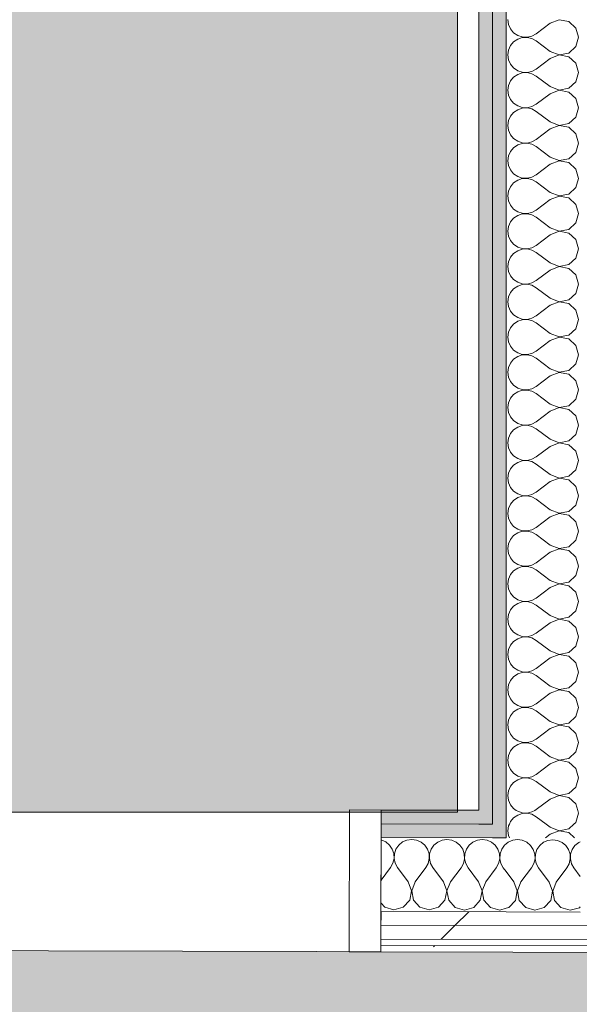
# Model space of a CAD drawing. Header units: millimetres. Extents: x -30280 to 19093, y -19284 to 4746.
# Tile 163 of 256: x -6642 to -6113, y -15497 to -14567. Entities that reach past the tile are written whole.
import ezdxf

# ---------------------------------------------------------------- set-up
doc = ezdxf.new("R2010")
doc.units = ezdxf.units.MM
doc.header["$MEASUREMENT"] = 0
doc.linetypes.add('Wipeout_Contour', pattern=[1000, 0, -1000])
for name, color, linetype in [('Nuevo_07_CR_Cel Ras pladur', 7, 'Continuous'), ('Nuevo_08_E_Envans secs', 7, 'Continuous'), ('Nuevo_Puertas Archicad', 7, 'Continuous')]:
    doc.layers.add(name, color=color, linetype=linetype)
for name, color, linetype, lineweight, true_color in [('Nuevo_07_CR_Cel Ras pladur_Pluma_Nº__102', 7, 'Continuous', 5, 0xcccccc), ('Nuevo_08_E_Envans secs_Pluma_Nº__102', 7, 'Continuous', 5, 0xcccccc), ('Nuevo_08_E_Envans secs_Pluma_Nº__171', 171, 'Continuous', 13, 0xaaaaff), ('Nuevo_08_E_Envans secs_Pluma_Nº__177', 7, 'Continuous', 15, 0xf7e046), ('Nuevo_08_E_Envans secs_Pluma_Nº__79', 7, 'Continuous', 5, 0xaaffd5)]:
    doc.layers.add(name, color=color, linetype=linetype, lineweight=lineweight, true_color=true_color)
doc.layers.add('Nuevo_08_E_Envans secs_Pluma_Nº__1', color=7, linetype='Continuous', lineweight=5)
doc.layers.add('Nuevo_Puertas Archicad_Pluma_Nº__1', color=7, linetype='Continuous', lineweight=5)
pattern_1 = [(45, (0, 0), (-183.8478, 183.8478), [195, -65]), (45, (7e-14, 183.85), (-183.8478, 183.8478), [195, -65])]

# ---------------------------------------------------------------- blocks, each defined once
blk = doc.blocks.new('Forjado_6_1', base_point=(-13089.3, -16963.7))
at = {"layer": 'Nuevo_07_CR_Cel Ras pladur_Pluma_Nº__102', "linetype": 'Continuous', "lineweight": 0, "true_color": 0x333333}
h = blk.add_hatch(color=250, dxfattribs=at)
h.paths.add_polyline_path([(-13089.3, -16963.7), (-12936.6, -16963.7), (-12936.6, -16660.98), (-12309.19, -16660.98), (-12309.19, -16937.98), (-7420.89, -16937.98), (-7420.89, -16580.98), (-6964.89, -16580.98), (-6964.89, -16937.98), (-3950.4, -16937.98), (-3949.3, -15453.52), (-13089.3, -15430.87)])
h.paths.add_polyline_path([(-12719.58, -15874.06), (-4319.58, -15874.06), (-4319.58, -16474.06), (-12719.58, -16474.06)], flags=0)
at = {"layer": 'Nuevo_07_CR_Cel Ras pladur_Pluma_Nº__102', "color": 254, "linetype": 'Continuous', "lineweight": 5, "true_color": 0xcccccc, "flags": 128}
blk.add_lwpolyline([(-13089.3, -16963.7), (-12936.6, -16963.7), (-12936.6, -16660.98), (-12309.19, -16660.98), (-12309.19, -16937.98), (-7420.89, -16937.98), (-7420.89, -16580.98), (-6964.89, -16580.98), (-6964.89, -16937.98), (-3950.4, -16937.98), (-3949.3, -15453.52), (-13089.3, -15430.87)], close=True, dxfattribs=at)
blk = doc.blocks.new('Forjado_8_1', base_point=(-8386.54, -15315.59))
at = {"layer": 'Nuevo_07_CR_Cel Ras pladur_Pluma_Nº__102', "linetype": 'Continuous', "lineweight": 0, "true_color": 0x333333}
blk.add_hatch(color=250, dxfattribs=at).paths.add_polyline_path([(-8386.54, -15315.59), (-6228.09, -15315.59), (-6228.09, -13828.8), (-8386.54, -13828.8)])
at = {"layer": 'Nuevo_07_CR_Cel Ras pladur_Pluma_Nº__102', "color": 254, "linetype": 'Continuous', "lineweight": 5, "true_color": 0xcccccc, "flags": 128}
blk.add_lwpolyline([(-8386.54, -15315.59), (-6228.09, -15315.59), (-6228.09, -13828.8), (-8386.54, -13828.8)], close=True, dxfattribs=at)
blk = doc.blocks.new('*X423')
at = {"layer": 'Nuevo_08_E_Envans secs_Pluma_Nº__102', "color": 254, "linetype": 'Continuous', "lineweight": 5, "true_color": 0xcccccc}
for p, q in [((-6300.15, -15342), (-6300.28, -15341.98)), ((-6295.95, -15343.86), (-6300.15, -15342)), ((-6292.42, -15346.81), (-6295.95, -15343.86)), ((-6280.14, -15343.9), (-6283.69, -15346.83)), ((-6275.93, -15342.06), (-6280.14, -15343.9)), ((-6271.37, -15341.44), (-6275.93, -15342.06)), ((-6266.82, -15342.08), (-6271.37, -15341.44)), ((-6262.62, -15343.95), (-6266.82, -15342.08)), ((-6259.08, -15346.89), (-6262.62, -15343.95)), ((-6246.81, -15343.99), (-6250.35, -15346.91)), ((-6242.59, -15342.14), (-6246.81, -15343.99)), ((-6238.04, -15341.52), (-6242.59, -15342.14)), ((-6233.49, -15342.16), (-6238.04, -15341.52)), ((-6229.28, -15344.03), (-6233.49, -15342.16)), ((-6225.75, -15346.97), (-6229.28, -15344.03)), ((-6213.47, -15344.07), (-6217.02, -15346.99)), ((-6209.26, -15342.22), (-6213.47, -15344.07)), ((-6204.71, -15341.6), (-6209.26, -15342.22)), ((-6200.15, -15342.25), (-6204.71, -15341.6)), ((-6195.95, -15344.11), (-6200.15, -15342.25)), ((-6192.42, -15347.05), (-6195.95, -15344.11)), ((-6182.09, -15345.76), (-6183.69, -15347.08)), ((-6289.82, -15350.6), (-6292.42, -15346.81)), ((-6288.36, -15354.96), (-6289.82, -15350.6)), ((-6288.15, -15359.56), (-6288.36, -15354.96)), ((-6287.78, -15354.97), (-6288.02, -15359.56)), ((-6286.3, -15350.61), (-6287.78, -15354.97)), ((-6283.69, -15346.83), (-6286.3, -15350.61)), ((-6256.49, -15350.69), (-6259.08, -15346.89)), ((-6255.03, -15355.05), (-6256.49, -15350.69)), ((-6254.82, -15359.64), (-6255.03, -15355.05)), ((-6254.45, -15355.05), (-6254.68, -15359.64)), ((-6252.97, -15350.69), (-6254.45, -15355.05)), ((-6250.35, -15346.91), (-6252.97, -15350.69)), ((-6223.15, -15350.77), (-6225.75, -15346.97)), ((-6221.7, -15355.13), (-6223.15, -15350.77)), ((-6221.48, -15359.72), (-6221.7, -15355.13)), ((-6221.12, -15355.13), (-6221.35, -15359.72)), ((-6219.64, -15350.78), (-6221.12, -15355.13)), ((-6217.02, -15346.99), (-6219.64, -15350.78)), ((-6189.82, -15350.85), (-6192.42, -15347.05)), ((-6188.36, -15355.21), (-6189.82, -15350.85)), ((-6188.15, -15359.81), (-6188.36, -15355.21)), ((-6187.78, -15355.21), (-6188.02, -15359.81)), ((-6186.3, -15350.86), (-6187.78, -15355.21)), ((-6183.69, -15347.08), (-6186.3, -15350.86)), ((-6291.44, -15368.05), (-6289.2, -15364.03)), ((-6289.2, -15364.03), (-6288.15, -15359.56)), ((-6288.02, -15359.56), (-6286.99, -15364.04)), ((-6286.99, -15364.04), (-6284.77, -15368.07)), ((-6258.1, -15368.14), (-6255.87, -15364.12)), ((-6255.87, -15364.12), (-6254.82, -15359.64)), ((-6254.68, -15359.64), (-6253.65, -15364.12)), ((-6253.65, -15364.12), (-6251.44, -15368.15)), ((-6224.77, -15368.22), (-6222.54, -15364.2)), ((-6222.54, -15364.2), (-6221.48, -15359.72)), ((-6221.35, -15359.72), (-6220.32, -15364.2)), ((-6220.32, -15364.2), (-6218.1, -15368.23)), ((-6191.44, -15368.3), (-6189.2, -15364.28)), ((-6189.2, -15364.28), (-6188.15, -15359.81)), ((-6188.02, -15359.81), (-6186.99, -15364.29)), ((-6186.99, -15364.29), (-6184.77, -15368.32)), ((-6300.38, -15379.91), (-6291.44, -15368.05)), ((-6274.8, -15381.43), (-6284.77, -15368.07)), ((-6268.14, -15381.44), (-6258.1, -15368.14)), ((-6241.47, -15381.51), (-6251.44, -15368.15)), ((-6234.8, -15381.53), (-6224.77, -15368.22)), ((-6208.14, -15381.59), (-6218.1, -15368.23)), ((-6201.47, -15381.61), (-6191.44, -15368.3)), ((-6182.09, -15371.92), (-6184.77, -15368.32)), ((-6271.56, -15389.94), (-6274.8, -15381.43)), ((-6268.14, -15381.44), (-6271.42, -15389.94)), ((-6238.23, -15390.02), (-6241.47, -15381.51)), ((-6234.8, -15381.53), (-6238.09, -15390.02)), ((-6204.89, -15390.1), (-6208.14, -15381.59)), ((-6201.47, -15381.61), (-6204.76, -15390.1)), ((-6273.27, -15398.88), (-6271.56, -15389.94)), ((-6271.42, -15389.94), (-6269.75, -15398.89)), ((-6239.94, -15398.97), (-6238.23, -15390.02)), ((-6238.09, -15390.02), (-6236.42, -15398.98)), ((-6206.61, -15399.05), (-6204.89, -15390.1)), ((-6204.76, -15390.1), (-6203.09, -15399.06)), ((-6300.43, -15401.73), (-6296.96, -15405.55)), ((-6279.44, -15405.59), (-6273.27, -15398.88)), ((-6269.75, -15398.89), (-6263.63, -15405.63)), ((-6246.1, -15405.68), (-6239.94, -15398.97)), ((-6236.42, -15398.98), (-6230.29, -15405.72)), ((-6212.77, -15405.76), (-6206.61, -15399.05)), ((-6203.09, -15399.06), (-6196.96, -15405.8)), ((-6296.96, -15405.55), (-6288.2, -15408.06)), ((-6288.2, -15408.06), (-6279.44, -15405.59)), ((-6263.63, -15405.63), (-6254.87, -15408.14)), ((-6254.87, -15408.14), (-6246.1, -15405.68)), ((-6230.29, -15405.72), (-6221.54, -15408.23)), ((-6221.54, -15408.23), (-6212.77, -15405.76)), ((-6196.96, -15405.8), (-6188.2, -15408.31)), ((-6188.2, -15408.31), (-6182.09, -15406.59))]:
    blk.add_line(p, q, dxfattribs=at)
blk = doc.blocks.new('*X424')
at = {"layer": 'Nuevo_08_E_Envans secs_Pluma_Nº__102', "color": 254, "linetype": 'Continuous', "lineweight": 5, "true_color": 0xcccccc}
for p, q in [((-6180.14, -15344.15), (-6182.09, -15345.76)), ((-6175.93, -15342.31), (-6180.14, -15344.15)), ((-6171.37, -15341.68), (-6175.93, -15342.31)), ((-6166.82, -15342.33), (-6171.37, -15341.68)), ((-6162.62, -15344.19), (-6166.82, -15342.33)), ((-6159.08, -15347.14), (-6162.62, -15344.19)), ((-6146.81, -15344.23), (-6150.36, -15347.16)), ((-6142.59, -15342.39), (-6146.81, -15344.23)), ((-6138.04, -15341.77), (-6142.59, -15342.39)), ((-6133.49, -15342.41), (-6138.04, -15341.77)), ((-6129.28, -15344.28), (-6133.49, -15342.41)), ((-6125.75, -15347.22), (-6129.28, -15344.28)), ((-6113.47, -15344.32), (-6117.02, -15347.24)), ((-6112.09, -15343.71), (-6113.47, -15344.32)), ((-6156.49, -15350.93), (-6159.08, -15347.14)), ((-6155.03, -15355.29), (-6156.49, -15350.93)), ((-6154.82, -15359.89), (-6155.03, -15355.29)), ((-6154.45, -15355.3), (-6154.68, -15359.89)), ((-6152.97, -15350.94), (-6154.45, -15355.3)), ((-6150.36, -15347.16), (-6152.97, -15350.94)), ((-6123.15, -15351.02), (-6125.75, -15347.22)), ((-6121.7, -15355.38), (-6123.15, -15351.02)), ((-6121.48, -15359.97), (-6121.7, -15355.38)), ((-6121.12, -15355.38), (-6121.35, -15359.97)), ((-6119.64, -15351.03), (-6121.12, -15355.38)), ((-6117.02, -15347.24), (-6119.64, -15351.03)), ((-6158.1, -15368.38), (-6155.87, -15364.36)), ((-6155.87, -15364.36), (-6154.82, -15359.89)), ((-6154.68, -15359.89), (-6153.65, -15364.37)), ((-6153.65, -15364.37), (-6151.44, -15368.4)), ((-6124.77, -15368.47), (-6122.54, -15364.45)), ((-6122.54, -15364.45), (-6121.48, -15359.97)), ((-6121.35, -15359.97), (-6120.32, -15364.45)), ((-6120.32, -15364.45), (-6118.1, -15368.48)), ((-6174.8, -15381.68), (-6182.09, -15371.92)), ((-6168.14, -15381.69), (-6158.1, -15368.38)), ((-6141.47, -15381.76), (-6151.44, -15368.4)), ((-6134.8, -15381.77), (-6124.77, -15368.47)), ((-6112.09, -15376.55), (-6118.1, -15368.48)), ((-6171.56, -15390.19), (-6174.8, -15381.68)), ((-6168.14, -15381.69), (-6171.42, -15390.19)), ((-6138.23, -15390.27), (-6141.47, -15381.76)), ((-6134.8, -15381.77), (-6138.09, -15390.27)), ((-6173.27, -15399.13), (-6171.56, -15390.19)), ((-6171.42, -15390.19), (-6169.75, -15399.14)), ((-6139.94, -15399.22), (-6138.23, -15390.27)), ((-6138.09, -15390.27), (-6136.42, -15399.22)), ((-6179.44, -15405.84), (-6173.27, -15399.13)), ((-6169.75, -15399.14), (-6163.63, -15405.88)), ((-6146.1, -15405.92), (-6139.94, -15399.22)), ((-6136.42, -15399.22), (-6130.29, -15405.96)), ((-6182.09, -15406.59), (-6179.44, -15405.84)), ((-6163.63, -15405.88), (-6154.87, -15408.39)), ((-6154.87, -15408.39), (-6146.1, -15405.92)), ((-6130.29, -15405.96), (-6121.54, -15408.47)), ((-6121.54, -15408.47), (-6112.77, -15406.01)), ((-6112.77, -15406.01), (-6112.09, -15405.26))]:
    blk.add_line(p, q, dxfattribs=at)
blk = doc.blocks.new('Puerta Corredera Empotrada 27_2')
at = {"layer": 'Nuevo_Puertas Archicad_Pluma_Nº__1', "color": 7, "linetype": 'Continuous', "lineweight": 5}
for p, q in [((-420, 0), (-450, 0)), ((-450, 0), (-450, -134)), ((-450, -13), (-450, 0)), ((-450, -13), (-450, 0)), ((-420, -134), (-420, 0)), ((-450, -26), (-450, -13)), ((-450, -26), (-450, -13)), ((-450, -96), (-450, -26)), ((-450, -96), (-450, -26)), ((-450, -109), (-450, -96)), ((-450, -109), (-450, -96)), ((-450, -122), (-450, -109)), ((-450, -122), (-450, -109)), ((-450, -128), (-450, -122)), ((-450, -128), (-450, -122)), ((-450, -134), (-450, -128)), ((-450, -134), (-450, -128)), ((-450, -134), (-420, -134))]:
    blk.add_line(p, q, dxfattribs=at)
blk = doc.blocks.new('Muro_62_1', base_point=(-3815.2, -15319.86))
at = {"layer": 'Nuevo_08_E_Envans secs_Pluma_Nº__79', "linetype": 'Continuous', "lineweight": 5, "true_color": 0xaaffd5}
for points in [[(-6300.24, -15326.7), (-6208.09, -15326.93), (-6208.09, -15313.93), (-6300.21, -15313.7)], [(-6195.09, -15313.96), (-6208.09, -15313.93), (-6208.09, -15326.93), (-6195.09, -15326.96)], [(-6300.24, -15326.7), (-6300.28, -15339.7), (-6195.09, -15339.96), (-6195.09, -15326.96)], [(-6182.09, -15326.99), (-6195.09, -15326.96), (-6195.09, -15339.96), (-6182.09, -15339.99)]]:
    blk.add_hatch(color=121, dxfattribs=at).paths.add_polyline_path(points)
at = {"layer": 'Nuevo_08_E_Envans secs_Pluma_Nº__1', "color": 7, "linetype": 'Continuous', "lineweight": 5}
for p, q in [((-6300.24, -15326.7), (-6300.21, -15313.7)), ((-6195.09, -15313.96), (-6195.09, -15326.96)), ((-6300.28, -15339.7), (-6300.24, -15326.7)), ((-6300.24, -15326.7), (-6208.09, -15326.93)), ((-6208.09, -15326.93), (-6195.09, -15326.96)), ((-6182.09, -15326.99), (-6182.09, -15339.99)), ((-6300.28, -15339.7), (-6195.09, -15339.96)), ((-6195.09, -15339.96), (-6182.09, -15339.99))]:
    blk.add_line(p, q, dxfattribs=at)
at = {"layer": 'Nuevo_08_E_Envans secs_Pluma_Nº__1', "color": 7, "linetype": 'Continuous', "lineweight": 5, "flags": 128}
blk.add_lwpolyline([(-6208.09, -15313.93), (-6300.21, -15313.7)], dxfattribs=at)
at = {"color": 254, "linetype": 'Wipeout_Contour', "lineweight": 0, "ltscale": 65791.164585}
blk.add_wipeout([(-6300.54, -15447.7), (-4928.39, -15451.1), (-4928.38, -15445.1), (-6300.53, -15441.7)], dxfattribs=at).dxf.layer = 'Nuevo_08_E_Envans secs'
at = {"layer": 'Nuevo_08_E_Envans secs_Pluma_Nº__171', "linetype": 'Continuous', "lineweight": 13, "true_color": 0xaaaaff}
h = blk.add_hatch(dxfattribs=at)
h.set_pattern_fill('Panellat_HPL_0001', color=161, style=0, pattern_type=2)
h.set_pattern_definition(pattern_1)
h.paths.add_polyline_path([(-6300.54, -15447.7), (-4928.39, -15451.1), (-4928.38, -15445.1), (-6300.53, -15441.7)])
at = {"layer": 'Nuevo_08_E_Envans secs_Pluma_Nº__1', "color": 7, "linetype": 'Continuous', "lineweight": 5, "flags": 128}
blk.add_lwpolyline([(-6300.54, -15447.7), (-4928.39, -15451.1)], dxfattribs=at)
at = {"color": 254, "linetype": 'Wipeout_Contour', "lineweight": 0, "ltscale": 65732.874913}
blk.add_wipeout([(-6300.51, -15435.7), (-4928.36, -15439.1), (-4928.33, -15426.1), (-6300.48, -15422.7)], dxfattribs=at).dxf.layer = 'Nuevo_08_E_Envans secs'
at = {"layer": 'Nuevo_08_E_Envans secs_Pluma_Nº__177', "linetype": 'Continuous', "lineweight": 15, "true_color": 0xf7e046}
h = blk.add_hatch(dxfattribs=at)
h.set_pattern_fill('Panellat_HPL_0001', color=53, style=0, pattern_type=2)
h.set_pattern_definition(pattern_1)
h.paths.add_polyline_path([(-6300.51, -15435.7), (-4928.36, -15439.1), (-4928.33, -15426.1), (-6300.48, -15422.7)])
at = {"layer": 'Nuevo_08_E_Envans secs_Pluma_Nº__1', "color": 7, "linetype": 'Continuous', "lineweight": 5}
for p, q in [((-6300.53, -15441.7), (-6300.51, -15435.7)), ((-6300.51, -15435.7), (-4928.36, -15439.1)), ((-6300.54, -15447.7), (-6300.53, -15441.7)), ((-6300.53, -15441.7), (-4928.38, -15445.1))]:
    blk.add_line(p, q, dxfattribs=at)
at = {"color": 254, "linetype": 'Wipeout_Contour', "lineweight": 0, "ltscale": 65683.995114}
blk.add_wipeout([(-6300.48, -15422.7), (-4928.33, -15426.1), (-4928.3, -15413.1), (-6300.45, -15409.7)], dxfattribs=at).dxf.layer = 'Nuevo_08_E_Envans secs'
at = {"layer": 'Nuevo_08_E_Envans secs_Pluma_Nº__177', "linetype": 'Continuous', "lineweight": 15, "true_color": 0xf7e046}
h = blk.add_hatch(dxfattribs=at)
h.set_pattern_fill('Panellat_HPL_0001', color=53, style=0, pattern_type=2)
h.set_pattern_definition(pattern_1)
h.paths.add_polyline_path([(-6300.48, -15422.7), (-4928.33, -15426.1), (-4928.3, -15413.1), (-6300.45, -15409.7)])
at = {"layer": 'Nuevo_08_E_Envans secs_Pluma_Nº__1', "color": 7, "linetype": 'Continuous', "lineweight": 5}
for p, q in [((-6300.45, -15409.7), (-6300.28, -15339.7)), ((-6300.48, -15422.7), (-6300.45, -15409.7)), ((-6300.45, -15409.7), (-6182.09, -15409.99)), ((-6182.09, -15409.99), (-6112.09, -15410.16)), ((-6300.51, -15435.7), (-6300.48, -15422.7)), ((-6300.48, -15422.7), (-4928.33, -15426.1))]:
    blk.add_line(p, q, dxfattribs=at)
at = {"layer": 'Nuevo_08_E_Envans secs', "color": 7, "lineweight": 20}
for name in ['*X423', '*X424']:
    blk.add_blockref(name, (0, 0), dxfattribs=at)
at = {"layer": 'Nuevo_Puertas Archicad', "color": 253, "linetype": 'Continuous', "lineweight": 5, "true_color": 0xa4a4a6, "xscale": -1, "zscale": 1000, "rotation": 359.8580098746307}
blk.add_blockref('Puerta Corredera Empotrada 27_2', (-6750.21, -15312.58), dxfattribs=at)
blk = doc.blocks.new('*X555')
at = {"layer": 'Nuevo_08_E_Envans secs_Pluma_Nº__102', "color": 254, "linetype": 'Continuous', "lineweight": 5, "true_color": 0xcccccc}
for p, q in [((-6179, -15327), (-6179.79, -15328.78)), ((-6140.42, -15330), (-6144.31, -15327.08)), ((-6122.97, -15331.57), (-6118.12, -15327.15)), ((-6179.79, -15328.78), (-6180.42, -15333.33)), ((-6180.42, -15333.33), (-6179.79, -15337.89)), ((-6140.42, -15336.67), (-6144.97, -15340.08)), ((-6140.42, -15330), (-6131.92, -15333.27)), ((-6131.92, -15333.4), (-6140.42, -15336.67)), ((-6131.92, -15333.27), (-6122.97, -15331.57)), ((-6122.97, -15335.09), (-6131.92, -15333.4)), ((-6117.43, -15340.15), (-6122.97, -15335.09)), ((-6179.79, -15337.89), (-6178.86, -15340))]:
    blk.add_line(p, q, dxfattribs=at)
blk = doc.blocks.new('*X556')
at = {"layer": 'Nuevo_08_E_Envans secs_Pluma_Nº__102', "color": 254, "linetype": 'Continuous', "lineweight": 5, "true_color": 0xcccccc}
for p, q in [((-6171.21, -15318.43), (-6175, -15321.03)), ((-6172.51, -15314.01), (-6171.21, -15314.91)), ((-6171.21, -15314.91), (-6166.85, -15316.38)), ((-6166.85, -15316.96), (-6171.21, -15318.43)), ((-6166.85, -15316.38), (-6162.26, -15316.6)), ((-6162.26, -15316.73), (-6166.85, -15316.96)), ((-6162.26, -15316.6), (-6157.78, -15315.56)), ((-6157.78, -15317.77), (-6162.26, -15316.73)), ((-6157.78, -15315.56), (-6155.06, -15314.06)), ((-6153.75, -15320), (-6157.78, -15317.77)), ((-6116.24, -15325.43), (-6113.75, -15316.67)), ((-6113.75, -15316.67), (-6114.47, -15314.16)), ((-6177.93, -15324.57), (-6179, -15327)), ((-6175, -15321.03), (-6177.93, -15324.57)), ((-6144.31, -15327.08), (-6153.75, -15320)), ((-6118.12, -15327.15), (-6116.24, -15325.43))]:
    blk.add_line(p, q, dxfattribs=at)
blk = doc.blocks.new('*X559')
at = {"layer": 'Nuevo_08_E_Envans secs_Pluma_Nº__102', "color": 254, "linetype": 'Continuous', "lineweight": 5, "true_color": 0xcccccc}
for p, q in [((-6180.42, -14566.67), (-6179.79, -14571.22)), ((-6179.79, -14571.22), (-6177.93, -14575.43)), ((-6140.42, -14570), (-6153.75, -14580)), ((-6131.92, -14566.73), (-6140.42, -14570)), ((-6122.97, -14568.43), (-6131.92, -14566.73)), ((-6116.24, -14574.57), (-6122.97, -14568.43)), ((-6177.93, -14575.43), (-6175, -14578.97)), ((-6175, -14578.97), (-6171.21, -14581.57)), ((-6171.21, -14581.57), (-6166.85, -14583.04)), ((-6166.85, -14583.04), (-6162.26, -14583.27)), ((-6162.26, -14583.27), (-6157.78, -14582.23)), ((-6157.78, -14582.23), (-6153.75, -14580)), ((-6113.75, -14583.33), (-6116.24, -14574.57)), ((-6177.93, -14591.24), (-6179.79, -14595.45)), ((-6175, -14587.7), (-6177.93, -14591.24)), ((-6171.21, -14585.09), (-6175, -14587.7)), ((-6166.85, -14583.62), (-6171.21, -14585.09)), ((-6162.26, -14583.4), (-6166.85, -14583.62)), ((-6157.78, -14584.44), (-6162.26, -14583.4)), ((-6153.75, -14586.67), (-6157.78, -14584.44)), ((-6140.42, -14596.67), (-6153.75, -14586.67)), ((-6122.97, -14598.24), (-6116.24, -14592.1)), ((-6116.24, -14592.1), (-6113.75, -14583.33)), ((-6179.79, -14595.45), (-6180.42, -14600)), ((-6180.42, -14600), (-6179.79, -14604.55)), ((-6140.42, -14596.67), (-6131.92, -14599.93)), ((-6131.92, -14600.07), (-6140.42, -14603.33)), ((-6131.92, -14599.93), (-6122.97, -14598.24)), ((-6122.97, -14601.76), (-6131.92, -14600.07)), ((-6116.24, -14607.9), (-6122.97, -14601.76)), ((-6179.79, -14604.55), (-6177.93, -14608.76)), ((-6177.93, -14608.76), (-6175, -14612.3)), ((-6140.42, -14603.33), (-6153.75, -14613.33)), ((-6113.75, -14616.67), (-6116.24, -14607.9)), ((-6175, -14612.3), (-6171.21, -14614.91)), ((-6171.21, -14618.43), (-6175, -14621.03)), ((-6171.21, -14614.91), (-6166.85, -14616.38)), ((-6166.85, -14616.96), (-6171.21, -14618.43)), ((-6166.85, -14616.38), (-6162.26, -14616.6)), ((-6162.26, -14616.73), (-6166.85, -14616.96)), ((-6162.26, -14616.6), (-6157.78, -14615.56)), ((-6157.78, -14617.77), (-6162.26, -14616.73)), ((-6157.78, -14615.56), (-6153.75, -14613.33)), ((-6153.75, -14620), (-6157.78, -14617.77)), ((-6140.42, -14630), (-6153.75, -14620)), ((-6116.24, -14625.43), (-6113.75, -14616.67)), ((-6179.79, -14628.78), (-6180.42, -14633.33)), ((-6177.93, -14624.57), (-6179.79, -14628.78)), ((-6175, -14621.03), (-6177.93, -14624.57)), ((-6122.97, -14631.57), (-6116.24, -14625.43)), ((-6180.42, -14633.33), (-6179.79, -14637.89)), ((-6179.79, -14637.89), (-6177.93, -14642.1)), ((-6140.42, -14636.67), (-6153.75, -14646.67)), ((-6140.42, -14630), (-6131.92, -14633.27)), ((-6131.92, -14633.4), (-6140.42, -14636.67)), ((-6131.92, -14633.27), (-6122.97, -14631.57)), ((-6122.97, -14635.09), (-6131.92, -14633.4)), ((-6116.24, -14641.24), (-6122.97, -14635.09)), ((-6177.93, -14642.1), (-6175, -14645.64)), ((-6175, -14645.64), (-6171.21, -14648.24)), ((-6171.21, -14648.24), (-6166.85, -14649.71)), ((-6157.78, -14648.89), (-6153.75, -14646.67)), ((-6113.75, -14650), (-6116.24, -14641.24)), ((-6175, -14654.36), (-6177.93, -14657.9)), ((-6171.21, -14651.76), (-6175, -14654.36)), ((-6166.85, -14650.29), (-6171.21, -14651.76)), ((-6166.85, -14649.71), (-6162.26, -14649.93)), ((-6162.26, -14650.07), (-6166.85, -14650.29)), ((-6162.26, -14649.93), (-6157.78, -14648.89)), ((-6157.78, -14651.11), (-6162.26, -14650.07)), ((-6153.75, -14653.33), (-6157.78, -14651.11)), ((-6140.42, -14663.33), (-6153.75, -14653.33)), ((-6116.24, -14658.76), (-6113.75, -14650)), ((-6179.79, -14662.11), (-6180.42, -14666.67)), ((-6180.42, -14666.67), (-6179.79, -14671.22)), ((-6177.93, -14657.9), (-6179.79, -14662.11)), ((-6140.42, -14663.33), (-6131.92, -14666.6)), ((-6131.92, -14666.73), (-6140.42, -14670)), ((-6131.92, -14666.6), (-6122.97, -14664.91)), ((-6122.97, -14668.43), (-6131.92, -14666.73)), ((-6122.97, -14664.91), (-6116.24, -14658.76)), ((-6179.79, -14671.22), (-6177.93, -14675.43)), ((-6177.93, -14675.43), (-6175, -14678.97)), ((-6140.42, -14670), (-6153.75, -14680)), ((-6116.24, -14674.57), (-6122.97, -14668.43)), ((-6113.75, -14683.33), (-6116.24, -14674.57)), ((-6175, -14678.97), (-6171.21, -14681.57)), ((-6171.21, -14685.09), (-6175, -14687.7)), ((-6171.21, -14681.57), (-6166.85, -14683.04)), ((-6166.85, -14683.62), (-6171.21, -14685.09)), ((-6166.85, -14683.04), (-6162.26, -14683.27)), ((-6162.26, -14683.4), (-6166.85, -14683.62)), ((-6162.26, -14683.27), (-6157.78, -14682.23)), ((-6157.78, -14684.44), (-6162.26, -14683.4)), ((-6157.78, -14682.23), (-6153.75, -14680)), ((-6153.75, -14686.67), (-6157.78, -14684.44)), ((-6116.24, -14692.1), (-6113.75, -14683.33)), ((-6177.93, -14691.24), (-6179.79, -14695.45)), ((-6175, -14687.7), (-6177.93, -14691.24)), ((-6140.42, -14696.67), (-6153.75, -14686.67)), ((-6122.97, -14698.24), (-6116.24, -14692.1)), ((-6179.79, -14695.45), (-6180.42, -14700)), ((-6180.42, -14700), (-6179.79, -14704.55)), ((-6140.42, -14703.33), (-6153.75, -14713.33)), ((-6140.42, -14696.67), (-6131.92, -14699.93)), ((-6131.92, -14700.07), (-6140.42, -14703.33)), ((-6131.92, -14699.93), (-6122.97, -14698.24)), ((-6122.97, -14701.76), (-6131.92, -14700.07)), ((-6116.24, -14707.9), (-6122.97, -14701.76)), ((-6179.79, -14704.55), (-6177.93, -14708.76)), ((-6177.93, -14708.76), (-6175, -14712.3)), ((-6175, -14712.3), (-6171.21, -14714.91)), ((-6157.78, -14715.56), (-6153.75, -14713.33)), ((-6113.75, -14716.67), (-6116.24, -14707.9)), ((-6175, -14721.03), (-6177.93, -14724.57)), ((-6171.21, -14718.43), (-6175, -14721.03)), ((-6171.21, -14714.91), (-6166.85, -14716.38)), ((-6166.85, -14716.96), (-6171.21, -14718.43)), ((-6166.85, -14716.38), (-6162.26, -14716.6)), ((-6162.26, -14716.73), (-6166.85, -14716.96)), ((-6162.26, -14716.6), (-6157.78, -14715.56)), ((-6157.78, -14717.77), (-6162.26, -14716.73)), ((-6153.75, -14720), (-6157.78, -14717.77)), ((-6140.42, -14730), (-6153.75, -14720)), ((-6116.24, -14725.43), (-6113.75, -14716.67)), ((-6179.79, -14728.78), (-6180.42, -14733.33)), ((-6177.93, -14724.57), (-6179.79, -14728.78)), ((-6140.42, -14730), (-6131.92, -14733.27)), ((-6131.92, -14733.27), (-6122.97, -14731.57)), ((-6122.97, -14731.57), (-6116.24, -14725.43)), ((-6180.42, -14733.33), (-6179.79, -14737.89)), ((-6179.79, -14737.89), (-6177.93, -14742.1)), ((-6140.42, -14736.67), (-6153.75, -14746.67)), ((-6131.92, -14733.4), (-6140.42, -14736.67)), ((-6122.97, -14735.09), (-6131.92, -14733.4)), ((-6116.24, -14741.24), (-6122.97, -14735.09)), ((-6113.75, -14750), (-6116.24, -14741.24)), ((-6177.93, -14742.1), (-6175, -14745.64)), ((-6175, -14745.64), (-6171.21, -14748.24)), ((-6171.21, -14748.24), (-6166.85, -14749.71)), ((-6166.85, -14750.29), (-6171.21, -14751.76)), ((-6166.85, -14749.71), (-6162.26, -14749.93)), ((-6162.26, -14750.07), (-6166.85, -14750.29)), ((-6162.26, -14749.93), (-6157.78, -14748.89)), ((-6157.78, -14751.11), (-6162.26, -14750.07)), ((-6157.78, -14748.89), (-6153.75, -14746.67)), ((-6116.24, -14758.76), (-6113.75, -14750)), ((-6177.93, -14757.9), (-6179.79, -14762.11)), ((-6175, -14754.36), (-6177.93, -14757.9)), ((-6171.21, -14751.76), (-6175, -14754.36)), ((-6153.75, -14753.33), (-6157.78, -14751.11)), ((-6140.42, -14763.33), (-6153.75, -14753.33)), ((-6122.97, -14764.91), (-6116.24, -14758.76)), ((-6179.79, -14762.11), (-6180.42, -14766.67)), ((-6180.42, -14766.67), (-6179.79, -14771.22)), ((-6140.42, -14763.33), (-6131.92, -14766.6)), ((-6131.92, -14766.73), (-6140.42, -14770)), ((-6131.92, -14766.6), (-6122.97, -14764.91)), ((-6122.97, -14768.43), (-6131.92, -14766.73)), ((-6116.24, -14774.57), (-6122.97, -14768.43)), ((-6179.79, -14771.22), (-6177.93, -14775.43)), ((-6177.93, -14775.43), (-6175, -14778.97)), ((-6140.42, -14770), (-6153.75, -14780)), ((-6113.75, -14783.33), (-6116.24, -14774.57)), ((-6175, -14787.7), (-6177.93, -14791.24)), ((-6175, -14778.97), (-6171.21, -14781.57)), ((-6171.21, -14785.09), (-6175, -14787.7)), ((-6171.21, -14781.57), (-6166.85, -14783.04)), ((-6166.85, -14783.62), (-6171.21, -14785.09)), ((-6166.85, -14783.04), (-6162.26, -14783.27)), ((-6162.26, -14783.4), (-6166.85, -14783.62)), ((-6162.26, -14783.27), (-6157.78, -14782.23)), ((-6157.78, -14784.44), (-6162.26, -14783.4)), ((-6157.78, -14782.23), (-6153.75, -14780)), ((-6153.75, -14786.67), (-6157.78, -14784.44)), ((-6140.42, -14796.67), (-6153.75, -14786.67)), ((-6116.24, -14792.1), (-6113.75, -14783.33)), ((-6179.79, -14795.45), (-6180.42, -14800)), ((-6177.93, -14791.24), (-6179.79, -14795.45)), ((-6140.42, -14796.67), (-6131.92, -14799.93)), ((-6122.97, -14798.24), (-6116.24, -14792.1)), ((-6180.42, -14800), (-6179.79, -14804.55)), ((-6179.79, -14804.55), (-6177.93, -14808.76)), ((-6140.42, -14803.33), (-6153.75, -14813.33)), ((-6131.92, -14800.07), (-6140.42, -14803.33)), ((-6131.92, -14799.93), (-6122.97, -14798.24)), ((-6122.97, -14801.76), (-6131.92, -14800.07)), ((-6116.24, -14807.9), (-6122.97, -14801.76)), ((-6177.93, -14808.76), (-6175, -14812.3)), ((-6175, -14812.3), (-6171.21, -14814.91)), ((-6171.21, -14814.91), (-6166.85, -14816.38)), ((-6162.26, -14816.6), (-6157.78, -14815.56)), ((-6157.78, -14815.56), (-6153.75, -14813.33)), ((-6113.75, -14816.67), (-6116.24, -14807.9)), ((-6177.93, -14824.57), (-6179.79, -14828.78)), ((-6175, -14821.03), (-6177.93, -14824.57)), ((-6171.21, -14818.43), (-6175, -14821.03)), ((-6166.85, -14816.96), (-6171.21, -14818.43)), ((-6166.85, -14816.38), (-6162.26, -14816.6)), ((-6162.26, -14816.73), (-6166.85, -14816.96)), ((-6157.78, -14817.77), (-6162.26, -14816.73)), ((-6153.75, -14820), (-6157.78, -14817.77)), ((-6140.42, -14830), (-6153.75, -14820)), ((-6116.24, -14825.43), (-6113.75, -14816.67)), ((-6179.79, -14828.78), (-6180.42, -14833.33)), ((-6180.42, -14833.33), (-6179.79, -14837.89)), ((-6140.42, -14830), (-6131.92, -14833.27)), ((-6131.92, -14833.4), (-6140.42, -14836.67)), ((-6131.92, -14833.27), (-6122.97, -14831.57)), ((-6122.97, -14835.09), (-6131.92, -14833.4)), ((-6122.97, -14831.57), (-6116.24, -14825.43)), ((-6179.79, -14837.89), (-6177.93, -14842.1)), ((-6177.93, -14842.1), (-6175, -14845.64)), ((-6140.42, -14836.67), (-6153.75, -14846.67)), ((-6116.24, -14841.24), (-6122.97, -14835.09)), ((-6113.75, -14850), (-6116.24, -14841.24)), ((-6175, -14845.64), (-6171.21, -14848.24)), ((-6171.21, -14851.76), (-6175, -14854.36)), ((-6171.21, -14848.24), (-6166.85, -14849.71)), ((-6166.85, -14850.29), (-6171.21, -14851.76)), ((-6166.85, -14849.71), (-6162.26, -14849.93)), ((-6162.26, -14850.07), (-6166.85, -14850.29)), ((-6162.26, -14849.93), (-6157.78, -14848.89)), ((-6157.78, -14851.11), (-6162.26, -14850.07)), ((-6157.78, -14848.89), (-6153.75, -14846.67)), ((-6153.75, -14853.33), (-6157.78, -14851.11)), ((-6116.24, -14858.76), (-6113.75, -14850)), ((-6179.79, -14862.11), (-6180.42, -14866.67)), ((-6177.93, -14857.9), (-6179.79, -14862.11)), ((-6175, -14854.36), (-6177.93, -14857.9)), ((-6140.42, -14863.33), (-6153.75, -14853.33)), ((-6122.97, -14864.91), (-6116.24, -14858.76)), ((-6180.42, -14866.67), (-6179.79, -14871.22)), ((-6179.79, -14871.22), (-6177.93, -14875.43)), ((-6140.42, -14870), (-6153.75, -14880)), ((-6140.42, -14863.33), (-6131.92, -14866.6)), ((-6131.92, -14866.73), (-6140.42, -14870)), ((-6131.92, -14866.6), (-6122.97, -14864.91)), ((-6122.97, -14868.43), (-6131.92, -14866.73)), ((-6116.24, -14874.57), (-6122.97, -14868.43)), ((-6177.93, -14875.43), (-6175, -14878.97)), ((-6175, -14878.97), (-6171.21, -14881.57)), ((-6157.78, -14882.23), (-6153.75, -14880)), ((-6113.75, -14883.33), (-6116.24, -14874.57)), ((-6175, -14887.7), (-6177.93, -14891.24)), ((-6171.21, -14885.09), (-6175, -14887.7)), ((-6171.21, -14881.57), (-6166.85, -14883.04)), ((-6166.85, -14883.62), (-6171.21, -14885.09)), ((-6166.85, -14883.04), (-6162.26, -14883.27)), ((-6162.26, -14883.4), (-6166.85, -14883.62)), ((-6162.26, -14883.27), (-6157.78, -14882.23)), ((-6157.78, -14884.44), (-6162.26, -14883.4)), ((-6153.75, -14886.67), (-6157.78, -14884.44)), ((-6140.42, -14896.67), (-6153.75, -14886.67)), ((-6116.24, -14892.1), (-6113.75, -14883.33)), ((-6179.79, -14895.45), (-6180.42, -14900)), ((-6177.93, -14891.24), (-6179.79, -14895.45)), ((-6140.42, -14896.67), (-6131.92, -14899.93)), ((-6131.92, -14899.93), (-6122.97, -14898.24)), ((-6122.97, -14898.24), (-6116.24, -14892.1)), ((-6180.42, -14900), (-6179.79, -14904.55)), ((-6179.79, -14904.55), (-6177.93, -14908.76)), ((-6177.93, -14908.76), (-6175, -14912.3)), ((-6140.42, -14903.33), (-6153.75, -14913.33)), ((-6131.92, -14900.07), (-6140.42, -14903.33)), ((-6122.97, -14901.76), (-6131.92, -14900.07)), ((-6116.24, -14907.9), (-6122.97, -14901.76)), ((-6113.75, -14916.67), (-6116.24, -14907.9)), ((-6175, -14912.3), (-6171.21, -14914.91)), ((-6171.21, -14914.91), (-6166.85, -14916.38)), ((-6166.85, -14916.96), (-6171.21, -14918.43)), ((-6166.85, -14916.38), (-6162.26, -14916.6)), ((-6162.26, -14916.73), (-6166.85, -14916.96)), ((-6162.26, -14916.6), (-6157.78, -14915.56)), ((-6157.78, -14917.77), (-6162.26, -14916.73)), ((-6157.78, -14915.56), (-6153.75, -14913.33)), ((-6153.75, -14920), (-6157.78, -14917.77)), ((-6116.24, -14925.43), (-6113.75, -14916.67)), ((-6177.93, -14924.57), (-6179.79, -14928.78)), ((-6175, -14921.03), (-6177.93, -14924.57)), ((-6171.21, -14918.43), (-6175, -14921.03)), ((-6140.42, -14930), (-6153.75, -14920)), ((-6122.97, -14931.57), (-6116.24, -14925.43)), ((-6179.79, -14928.78), (-6180.42, -14933.33)), ((-6180.42, -14933.33), (-6179.79, -14937.89)), ((-6140.42, -14936.67), (-6153.75, -14946.67)), ((-6140.42, -14930), (-6131.92, -14933.27)), ((-6131.92, -14933.4), (-6140.42, -14936.67)), ((-6131.92, -14933.27), (-6122.97, -14931.57)), ((-6122.97, -14935.09), (-6131.92, -14933.4)), ((-6116.24, -14941.24), (-6122.97, -14935.09)), ((-6179.79, -14937.89), (-6177.93, -14942.1)), ((-6177.93, -14942.1), (-6175, -14945.64)), ((-6175, -14945.64), (-6171.21, -14948.24)), ((-6113.75, -14950), (-6116.24, -14941.24)), ((-6175, -14954.36), (-6177.93, -14957.9)), ((-6171.21, -14951.76), (-6175, -14954.36)), ((-6171.21, -14948.24), (-6166.85, -14949.71)), ((-6166.85, -14950.29), (-6171.21, -14951.76)), ((-6166.85, -14949.71), (-6162.26, -14949.93)), ((-6162.26, -14950.07), (-6166.85, -14950.29)), ((-6162.26, -14949.93), (-6157.78, -14948.89)), ((-6157.78, -14951.11), (-6162.26, -14950.07)), ((-6157.78, -14948.89), (-6153.75, -14946.67)), ((-6153.75, -14953.33), (-6157.78, -14951.11)), ((-6140.42, -14963.33), (-6153.75, -14953.33)), ((-6116.24, -14958.76), (-6113.75, -14950)), ((-6179.79, -14962.11), (-6180.42, -14966.67)), ((-6177.93, -14957.9), (-6179.79, -14962.11)), ((-6140.42, -14963.33), (-6131.92, -14966.6)), ((-6122.97, -14964.91), (-6116.24, -14958.76)), ((-6180.42, -14966.67), (-6179.79, -14971.22)), ((-6179.79, -14971.22), (-6177.93, -14975.43)), ((-6140.42, -14970), (-6153.75, -14980)), ((-6131.92, -14966.73), (-6140.42, -14970)), ((-6131.92, -14966.6), (-6122.97, -14964.91)), ((-6122.97, -14968.43), (-6131.92, -14966.73)), ((-6116.24, -14974.57), (-6122.97, -14968.43)), ((-6177.93, -14975.43), (-6175, -14978.97)), ((-6175, -14978.97), (-6171.21, -14981.57)), ((-6171.21, -14981.57), (-6166.85, -14983.04)), ((-6166.85, -14983.04), (-6162.26, -14983.27)), ((-6162.26, -14983.4), (-6166.85, -14983.62)), ((-6162.26, -14983.27), (-6157.78, -14982.23)), ((-6157.78, -14984.44), (-6162.26, -14983.4)), ((-6157.78, -14982.23), (-6153.75, -14980)), ((-6113.75, -14983.33), (-6116.24, -14974.57)), ((-6116.24, -14992.1), (-6113.75, -14983.33)), ((-6177.93, -14991.24), (-6179.79, -14995.45)), ((-6175, -14987.7), (-6177.93, -14991.24)), ((-6171.21, -14985.09), (-6175, -14987.7)), ((-6166.85, -14983.62), (-6171.21, -14985.09)), ((-6153.75, -14986.67), (-6157.78, -14984.44)), ((-6140.42, -14996.67), (-6153.75, -14986.67)), ((-6122.97, -14998.24), (-6116.24, -14992.1)), ((-6179.79, -14995.45), (-6180.42, -15000)), ((-6180.42, -15000), (-6179.79, -15004.55)), ((-6140.42, -14996.67), (-6131.92, -14999.93)), ((-6131.92, -15000.07), (-6140.42, -15003.33)), ((-6131.92, -14999.93), (-6122.97, -14998.24)), ((-6122.97, -15001.76), (-6131.92, -15000.07)), ((-6116.24, -15007.9), (-6122.97, -15001.76)), ((-6179.79, -15004.55), (-6177.93, -15008.76)), ((-6177.93, -15008.76), (-6175, -15012.3)), ((-6140.42, -15003.33), (-6153.75, -15013.33)), ((-6113.75, -15016.67), (-6116.24, -15007.9)), ((-6175, -15012.3), (-6171.21, -15014.91)), ((-6171.21, -15018.43), (-6175, -15021.03)), ((-6171.21, -15014.91), (-6166.85, -15016.38)), ((-6166.85, -15016.96), (-6171.21, -15018.43)), ((-6166.85, -15016.38), (-6162.26, -15016.6)), ((-6162.26, -15016.73), (-6166.85, -15016.96)), ((-6162.26, -15016.6), (-6157.78, -15015.56)), ((-6157.78, -15017.77), (-6162.26, -15016.73)), ((-6157.78, -15015.56), (-6153.75, -15013.33)), ((-6153.75, -15020), (-6157.78, -15017.77)), ((-6140.42, -15030), (-6153.75, -15020)), ((-6116.24, -15025.43), (-6113.75, -15016.67)), ((-6179.79, -15028.78), (-6180.42, -15033.33)), ((-6177.93, -15024.57), (-6179.79, -15028.78)), ((-6175, -15021.03), (-6177.93, -15024.57)), ((-6122.97, -15031.57), (-6116.24, -15025.43)), ((-6180.42, -15033.33), (-6179.79, -15037.89)), ((-6179.79, -15037.89), (-6177.93, -15042.1)), ((-6140.42, -15036.67), (-6153.75, -15046.67)), ((-6140.42, -15030), (-6131.92, -15033.27)), ((-6131.92, -15033.4), (-6140.42, -15036.67)), ((-6131.92, -15033.27), (-6122.97, -15031.57)), ((-6122.97, -15035.09), (-6131.92, -15033.4)), ((-6116.24, -15041.24), (-6122.97, -15035.09)), ((-6177.93, -15042.1), (-6175, -15045.64)), ((-6175, -15045.64), (-6171.21, -15048.24)), ((-6171.21, -15048.24), (-6166.85, -15049.71)), ((-6157.78, -15048.89), (-6153.75, -15046.67)), ((-6113.75, -15050), (-6116.24, -15041.24)), ((-6175, -15054.36), (-6177.93, -15057.9)), ((-6171.21, -15051.76), (-6175, -15054.36)), ((-6166.85, -15050.29), (-6171.21, -15051.76)), ((-6166.85, -15049.71), (-6162.26, -15049.93)), ((-6162.26, -15050.07), (-6166.85, -15050.29)), ((-6162.26, -15049.93), (-6157.78, -15048.89)), ((-6157.78, -15051.11), (-6162.26, -15050.07)), ((-6153.75, -15053.33), (-6157.78, -15051.11)), ((-6140.42, -15063.33), (-6153.75, -15053.33)), ((-6116.24, -15058.76), (-6113.75, -15050)), ((-6179.79, -15062.11), (-6180.42, -15066.67)), ((-6180.42, -15066.67), (-6179.79, -15071.22)), ((-6177.93, -15057.9), (-6179.79, -15062.11)), ((-6140.42, -15063.33), (-6131.92, -15066.6)), ((-6131.92, -15066.73), (-6140.42, -15070)), ((-6131.92, -15066.6), (-6122.97, -15064.91)), ((-6122.97, -15068.43), (-6131.92, -15066.73)), ((-6122.97, -15064.91), (-6116.24, -15058.76)), ((-6179.79, -15071.22), (-6177.93, -15075.43)), ((-6177.93, -15075.43), (-6175, -15078.97)), ((-6140.42, -15070), (-6153.75, -15080)), ((-6116.24, -15074.57), (-6122.97, -15068.43)), ((-6113.75, -15083.33), (-6116.24, -15074.57)), ((-6175, -15078.97), (-6171.21, -15081.57)), ((-6171.21, -15085.09), (-6175, -15087.7)), ((-6171.21, -15081.57), (-6166.85, -15083.04)), ((-6166.85, -15083.62), (-6171.21, -15085.09)), ((-6166.85, -15083.04), (-6162.26, -15083.27)), ((-6162.26, -15083.4), (-6166.85, -15083.62)), ((-6162.26, -15083.27), (-6157.78, -15082.23)), ((-6157.78, -15084.44), (-6162.26, -15083.4)), ((-6157.78, -15082.23), (-6153.75, -15080)), ((-6153.75, -15086.67), (-6157.78, -15084.44)), ((-6116.24, -15092.1), (-6113.75, -15083.33)), ((-6177.93, -15091.24), (-6179.79, -15095.45)), ((-6175, -15087.7), (-6177.93, -15091.24)), ((-6140.42, -15096.67), (-6153.75, -15086.67)), ((-6122.97, -15098.24), (-6116.24, -15092.1)), ((-6179.79, -15095.45), (-6180.42, -15100)), ((-6180.42, -15100), (-6179.79, -15104.55)), ((-6140.42, -15103.33), (-6153.75, -15113.33)), ((-6140.42, -15096.67), (-6131.92, -15099.93)), ((-6131.92, -15100.07), (-6140.42, -15103.33)), ((-6131.92, -15099.93), (-6122.97, -15098.24)), ((-6122.97, -15101.76), (-6131.92, -15100.07)), ((-6116.24, -15107.9), (-6122.97, -15101.76)), ((-6179.79, -15104.55), (-6177.93, -15108.76)), ((-6177.93, -15108.76), (-6175, -15112.3)), ((-6175, -15112.3), (-6171.21, -15114.91)), ((-6157.78, -15115.56), (-6153.75, -15113.33)), ((-6113.75, -15116.67), (-6116.24, -15107.9)), ((-6175, -15121.03), (-6177.93, -15124.57)), ((-6171.21, -15118.43), (-6175, -15121.03)), ((-6171.21, -15114.91), (-6166.85, -15116.38)), ((-6166.85, -15116.96), (-6171.21, -15118.43)), ((-6166.85, -15116.38), (-6162.26, -15116.6)), ((-6162.26, -15116.73), (-6166.85, -15116.96)), ((-6162.26, -15116.6), (-6157.78, -15115.56)), ((-6157.78, -15117.77), (-6162.26, -15116.73)), ((-6153.75, -15120), (-6157.78, -15117.77)), ((-6140.42, -15130), (-6153.75, -15120)), ((-6116.24, -15125.43), (-6113.75, -15116.67)), ((-6179.79, -15128.78), (-6180.42, -15133.33)), ((-6177.93, -15124.57), (-6179.79, -15128.78)), ((-6140.42, -15130), (-6131.92, -15133.27)), ((-6131.92, -15133.27), (-6122.97, -15131.57)), ((-6122.97, -15131.57), (-6116.24, -15125.43)), ((-6180.42, -15133.33), (-6179.79, -15137.89)), ((-6179.79, -15137.89), (-6177.93, -15142.1)), ((-6140.42, -15136.67), (-6153.75, -15146.67)), ((-6131.92, -15133.4), (-6140.42, -15136.67)), ((-6122.97, -15135.09), (-6131.92, -15133.4)), ((-6116.24, -15141.24), (-6122.97, -15135.09)), ((-6113.75, -15150), (-6116.24, -15141.24)), ((-6177.93, -15142.1), (-6175, -15145.64)), ((-6175, -15145.64), (-6171.21, -15148.24)), ((-6171.21, -15148.24), (-6166.85, -15149.71)), ((-6166.85, -15150.29), (-6171.21, -15151.76)), ((-6166.85, -15149.71), (-6162.26, -15149.93)), ((-6162.26, -15150.07), (-6166.85, -15150.29)), ((-6162.26, -15149.93), (-6157.78, -15148.89)), ((-6157.78, -15151.11), (-6162.26, -15150.07)), ((-6157.78, -15148.89), (-6153.75, -15146.67)), ((-6116.24, -15158.76), (-6113.75, -15150)), ((-6177.93, -15157.9), (-6179.79, -15162.11)), ((-6175, -15154.36), (-6177.93, -15157.9)), ((-6171.21, -15151.76), (-6175, -15154.36)), ((-6153.75, -15153.33), (-6157.78, -15151.11)), ((-6140.42, -15163.33), (-6153.75, -15153.33)), ((-6122.97, -15164.91), (-6116.24, -15158.76)), ((-6179.79, -15162.11), (-6180.42, -15166.67)), ((-6180.42, -15166.67), (-6179.79, -15171.22)), ((-6140.42, -15163.33), (-6131.92, -15166.6)), ((-6131.92, -15166.73), (-6140.42, -15170)), ((-6131.92, -15166.6), (-6122.97, -15164.91)), ((-6122.97, -15168.43), (-6131.92, -15166.73)), ((-6116.24, -15174.57), (-6122.97, -15168.43)), ((-6179.79, -15171.22), (-6177.93, -15175.43)), ((-6177.93, -15175.43), (-6175, -15178.97)), ((-6140.42, -15170), (-6153.75, -15180)), ((-6113.75, -15183.33), (-6116.24, -15174.57)), ((-6175, -15187.7), (-6177.93, -15191.24)), ((-6175, -15178.97), (-6171.21, -15181.57)), ((-6171.21, -15185.09), (-6175, -15187.7)), ((-6171.21, -15181.57), (-6166.85, -15183.04)), ((-6166.85, -15183.62), (-6171.21, -15185.09)), ((-6166.85, -15183.04), (-6162.26, -15183.27)), ((-6162.26, -15183.4), (-6166.85, -15183.62)), ((-6162.26, -15183.27), (-6157.78, -15182.23)), ((-6157.78, -15184.44), (-6162.26, -15183.4)), ((-6157.78, -15182.23), (-6153.75, -15180)), ((-6153.75, -15186.67), (-6157.78, -15184.44)), ((-6140.42, -15196.67), (-6153.75, -15186.67)), ((-6116.24, -15192.1), (-6113.75, -15183.33)), ((-6179.79, -15195.45), (-6180.42, -15200)), ((-6177.93, -15191.24), (-6179.79, -15195.45)), ((-6140.42, -15196.67), (-6131.92, -15199.93)), ((-6122.97, -15198.24), (-6116.24, -15192.1)), ((-6180.42, -15200), (-6179.79, -15204.55)), ((-6179.79, -15204.55), (-6177.93, -15208.76)), ((-6140.42, -15203.33), (-6153.75, -15213.33)), ((-6131.92, -15200.07), (-6140.42, -15203.33)), ((-6131.92, -15199.93), (-6122.97, -15198.24)), ((-6122.97, -15201.76), (-6131.92, -15200.07)), ((-6116.24, -15207.9), (-6122.97, -15201.76)), ((-6177.93, -15208.76), (-6175, -15212.3)), ((-6175, -15212.3), (-6171.21, -15214.91)), ((-6171.21, -15214.91), (-6166.85, -15216.38)), ((-6162.26, -15216.6), (-6157.78, -15215.56)), ((-6157.78, -15215.56), (-6153.75, -15213.33)), ((-6113.75, -15216.67), (-6116.24, -15207.9)), ((-6177.93, -15224.57), (-6179.79, -15228.78)), ((-6175, -15221.03), (-6177.93, -15224.57)), ((-6171.21, -15218.43), (-6175, -15221.03)), ((-6166.85, -15216.96), (-6171.21, -15218.43)), ((-6166.85, -15216.38), (-6162.26, -15216.6)), ((-6162.26, -15216.73), (-6166.85, -15216.96)), ((-6157.78, -15217.77), (-6162.26, -15216.73)), ((-6153.75, -15220), (-6157.78, -15217.77)), ((-6140.42, -15230), (-6153.75, -15220)), ((-6116.24, -15225.43), (-6113.75, -15216.67)), ((-6179.79, -15228.78), (-6180.42, -15233.33)), ((-6180.42, -15233.33), (-6179.79, -15237.89)), ((-6140.42, -15230), (-6131.92, -15233.27)), ((-6131.92, -15233.4), (-6140.42, -15236.67)), ((-6131.92, -15233.27), (-6122.97, -15231.57)), ((-6122.97, -15235.09), (-6131.92, -15233.4)), ((-6122.97, -15231.57), (-6116.24, -15225.43)), ((-6179.79, -15237.89), (-6177.93, -15242.1)), ((-6177.93, -15242.1), (-6175, -15245.64)), ((-6140.42, -15236.67), (-6153.75, -15246.67)), ((-6116.24, -15241.24), (-6122.97, -15235.09)), ((-6113.75, -15250), (-6116.24, -15241.24)), ((-6175, -15245.64), (-6171.21, -15248.24)), ((-6171.21, -15251.76), (-6175, -15254.36)), ((-6171.21, -15248.24), (-6166.85, -15249.71)), ((-6166.85, -15250.29), (-6171.21, -15251.76)), ((-6166.85, -15249.71), (-6162.26, -15249.93)), ((-6162.26, -15250.07), (-6166.85, -15250.29)), ((-6162.26, -15249.93), (-6157.78, -15248.89)), ((-6157.78, -15251.11), (-6162.26, -15250.07)), ((-6157.78, -15248.89), (-6153.75, -15246.67)), ((-6153.75, -15253.33), (-6157.78, -15251.11)), ((-6116.24, -15258.76), (-6113.75, -15250)), ((-6179.79, -15262.11), (-6180.42, -15266.67)), ((-6177.93, -15257.9), (-6179.79, -15262.11)), ((-6175, -15254.36), (-6177.93, -15257.9)), ((-6140.42, -15263.33), (-6153.75, -15253.33)), ((-6122.97, -15264.91), (-6116.24, -15258.76)), ((-6180.42, -15266.67), (-6179.79, -15271.22)), ((-6179.79, -15271.22), (-6177.93, -15275.43)), ((-6140.42, -15270), (-6153.75, -15280)), ((-6140.42, -15263.33), (-6131.92, -15266.6)), ((-6131.92, -15266.73), (-6140.42, -15270)), ((-6131.92, -15266.6), (-6122.97, -15264.91)), ((-6122.97, -15268.43), (-6131.92, -15266.73)), ((-6116.24, -15274.57), (-6122.97, -15268.43)), ((-6177.93, -15275.43), (-6175, -15278.97)), ((-6175, -15278.97), (-6171.21, -15281.57)), ((-6157.78, -15282.23), (-6153.75, -15280)), ((-6113.75, -15283.33), (-6116.24, -15274.57)), ((-6175, -15287.7), (-6177.93, -15291.24)), ((-6171.21, -15285.09), (-6175, -15287.7)), ((-6171.21, -15281.57), (-6166.85, -15283.04)), ((-6166.85, -15283.62), (-6171.21, -15285.09)), ((-6166.85, -15283.04), (-6162.26, -15283.27)), ((-6162.26, -15283.4), (-6166.85, -15283.62)), ((-6162.26, -15283.27), (-6157.78, -15282.23)), ((-6157.78, -15284.44), (-6162.26, -15283.4)), ((-6153.75, -15286.67), (-6157.78, -15284.44)), ((-6140.42, -15296.67), (-6153.75, -15286.67)), ((-6116.24, -15292.1), (-6113.75, -15283.33)), ((-6179.79, -15295.45), (-6180.42, -15300)), ((-6177.93, -15291.24), (-6179.79, -15295.45)), ((-6140.42, -15296.67), (-6131.92, -15299.93)), ((-6131.92, -15299.93), (-6122.97, -15298.24)), ((-6122.97, -15298.24), (-6116.24, -15292.1)), ((-6180.42, -15300), (-6179.79, -15304.55)), ((-6179.79, -15304.55), (-6177.93, -15308.76)), ((-6177.93, -15308.76), (-6175, -15312.3)), ((-6140.42, -15303.33), (-6153.75, -15313.33)), ((-6131.92, -15300.07), (-6140.42, -15303.33)), ((-6122.97, -15301.76), (-6131.92, -15300.07)), ((-6116.24, -15307.9), (-6122.97, -15301.76)), ((-6114.47, -15314.16), (-6116.24, -15307.9)), ((-6175, -15312.3), (-6172.51, -15314.01)), ((-6155.06, -15314.06), (-6153.75, -15313.33))]:
    blk.add_line(p, q, dxfattribs=at)
blk = doc.blocks.new('Muro_80_1', base_point=(-6147.09, -15314.08))
at = {"layer": 'Nuevo_08_E_Envans secs_Pluma_Nº__79', "linetype": 'Continuous', "lineweight": 5, "true_color": 0xaaffd5}
for points in [[(-6195.09, -15313.96), (-6195.09, -13808.56), (-6208.09, -13808.56), (-6208.09, -15313.93)], [(-6182.09, -15313.99), (-6182.09, -13808.56), (-6195.09, -13808.56), (-6195.09, -15313.96)], [(-6182.09, -15313.99), (-6195.09, -15313.96), (-6195.09, -15326.96), (-6182.09, -15326.99)]]:
    blk.add_hatch(color=121, dxfattribs=at).paths.add_polyline_path(points)
at = {"layer": 'Nuevo_08_E_Envans secs_Pluma_Nº__1', "color": 7, "linetype": 'Continuous', "lineweight": 5}
for p, q in [((-6195.09, -15313.96), (-6195.09, -13808.56)), ((-6182.09, -15313.99), (-6182.09, -13808.56)), ((-6195.09, -15313.96), (-6195.09, -15326.96)), ((-6182.09, -15313.99), (-6182.09, -15326.99)), ((-6182.09, -15326.99), (-6182.09, -15339.99))]:
    blk.add_line(p, q, dxfattribs=at)
at = {"layer": 'Nuevo_08_E_Envans secs_Pluma_Nº__1', "color": 7, "linetype": 'Continuous', "lineweight": 5, "flags": 128}
blk.add_lwpolyline([(-6208.09, -13808.56), (-6208.09, -15313.93)], dxfattribs=at)
at = {"layer": 'Nuevo_08_E_Envans secs', "color": 7, "lineweight": 20}
for name in ['*X559', '*X556', '*X555']:
    blk.add_blockref(name, (0, 0), dxfattribs=at)

msp = doc.modelspace()

# ---------------------------------------------------------------- block references
at = {"layer": 'Nuevo_07_CR_Cel Ras pladur', "color": 254, "linetype": 'Continuous', "lineweight": 5, "true_color": 0xcccccc}
for name, p in [('Forjado_8_1', (-8386.54, -15315.59)), ('Forjado_6_1', (-13089.3, -16963.7))]:
    msp.add_blockref(name, p, dxfattribs=at)

# ---------------------------------------------------------------- next in the draw order: block references
at = {"layer": 'Nuevo_08_E_Envans secs', "color": 7, "lineweight": 20}
msp.add_blockref('Muro_62_1', (-3815.2, -15319.86), dxfattribs=at)

# ---------------------------------------------------------------- next in the draw order: block references
msp.add_blockref('Muro_80_1', (-6147.09, -15314.08), dxfattribs=at)

doc.saveas('drawing.dxf')
